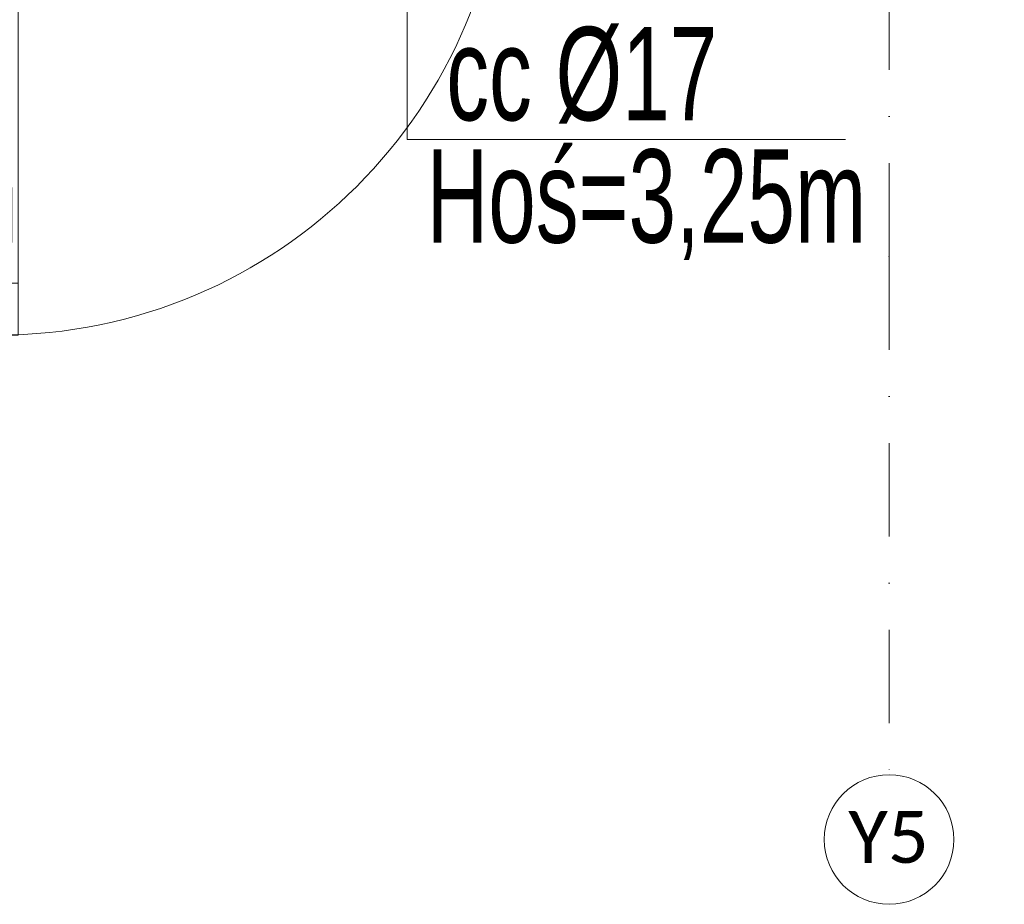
# Model space of a CAD drawing. Header units: centimetres. Extents: x -9388 to 91680, y -1419244 to 50347.
# Tile 112 of 183: x 46497 to 48396, y -712773 to -711067. Entities that reach past the tile are written whole.
import ezdxf
from ezdxf.enums import TextEntityAlignment as Align

# ---------------------------------------------------------------- set-up
doc = ezdxf.new("R2010")
doc.units = ezdxf.units.CM
doc.linetypes.add('Kropki i Kreski', pattern=[360, 180, -90, 0, -90])
doc.layers.add('Drzwi ArchiCAD', color=7, linetype='Continuous')
doc.layers.add('Osie', color=7, linetype='Continuous')
for name, color, linetype, lineweight in [('Drzwi ArchiCAD_Nr_pióra__1', 7, 'Continuous', 13), ('Drzwi ArchiCAD_Nr_pióra__23', 7, 'Continuous', 15), ('Drzwi ArchiCAD_Nr_pióra__3', 7, 'Continuous', 13), ('Drzwi ArchiCAD_Nr_pióra__41', 7, 'Continuous', 15), ('Osie_Nr_pióra__1', 7, 'Continuous', 13), ('Osie_Nr_pióra__4', 7, 'Continuous', 13), ('Osie_Nr_pióra__7', 7, 'Continuous', 13), ('Q_opisy_średnice_woda', 3, 'Continuous', 9), ('Q_podkład', 8, 'Continuous', 9), ('Q_wys prowadzenia instalacji', 6, 'Continuous', 13)]:
    doc.layers.add(name, color=color, linetype=linetype, lineweight=lineweight)
doc.styles.add('Arial Narrow_____', font='ARIALN.TTF', dxfattribs={"width": 0.8})
doc.styles.add('GENERATED_STYLE_3', font='calibri.ttf')

# ---------------------------------------------------------------- blocks, each defined once
blk = doc.blocks.new('Standardowy znacznik siatki_5')
at = {"layer": 'Osie_Nr_pióra__4', "linetype": 'Kropki i Kreski'}
for q in [(0, 0), (12138.2, 0)]:
    blk.add_line((1000, 0), q, dxfattribs=at)
blk.add_point((1000, 0), dxfattribs=at)
blk.add_point((1000, 0), dxfattribs=at)
at = {"layer": 'Osie_Nr_pióra__7', "linetype": 'Continuous'}
blk.add_circle((-125, 0), 125, dxfattribs=at)
at = {"layer": 'Osie_Nr_pióra__1', "style": 'GENERATED_STYLE_3'}
for tag, p in [('AC_MarkerText_1_0', (-125, 4.9)), ('AC_MarkerText_1_1', (13263.2, 4.9))]:
    blk.add_attdef(tag, text='', height=100, rotation=270, dxfattribs=at).set_placement(p, align=Align.MIDDLE_CENTER)
blk = doc.blocks.new('Drzwi 19_2')
at = {"layer": 'Drzwi ArchiCAD_Nr_pióra__1', "color": 8, "linetype": 'Continuous'}
for p, q in [((-528, -265), (-528, -215)), ((528, -265), (528, -215)), ((-528, -280), (-528, -265)), ((528, -280), (528, -265)), ((-528, -295), (-528, -280)), ((528, -295), (528, -280)), ((-528, -295), (-565, -295)), ((528, -295), (565, -295))]:
    blk.add_line(p, q, dxfattribs=at)
at = {"layer": 'Drzwi ArchiCAD_Nr_pióra__23', "color": 8, "linetype": 'Continuous'}
for p, q in [((-490, 0), (-528, 0)), ((-528, 0), (-528, -115)), ((-490, -40), (-490, 0)), ((528, 0), (490, 0)), ((490, 0), (490, -40)), ((528, -115), (528, 0)), ((-478, -40), (-490, -40)), ((-478, -115), (-478, -40)), ((490, -40), (478, -40)), ((478, -40), (478, -115)), ((-528, -115), (-478, -115)), ((478, -115), (528, -115))]:
    blk.add_line(p, q, dxfattribs=at)
at = {"layer": 'Drzwi ArchiCAD_Nr_pióra__3', "color": 8, "linetype": 'Continuous'}
for p, q in [((450, 880), (450, 980)), ((450, 980), (490, 980)), ((490, 980), (490, 880)), ((450, 880), (470, 880)), ((450, 100), (450, 880)), ((490, 880), (450, 880)), ((470, 880), (490, 880)), ((470, 100), (470, 880)), ((470, 880), (470, 100)), ((470, 880), (470, 100)), ((490, 880), (490, 100)), ((-515, 124), (-565, 124)), ((-565, 124), (-565, 105)), ((-515, 105), (-515, 124)), ((565, 124), (515, 124)), ((515, 124), (515, 105)), ((565, 105), (565, 124)), ((-565, 105), (-515, 105)), ((-503, 105), (-528, 105)), ((-528, 105), (-528, 0)), ((-503, 0), (-503, 105)), ((470, 100), (450, 100)), ((450, 0), (450, 100)), ((450, 100), (490, 100)), ((490, 100), (470, 100)), ((490, 100), (490, 0)), ((528, 105), (503, 105)), ((503, 105), (503, 0)), ((515, 105), (565, 105)), ((528, 0), (528, 105)), ((-528, 0), (-503, 0)), ((490, 0), (450, 0)), ((503, 0), (528, 0)), ((-503, -115), (-528, -115)), ((-528, -115), (-528, -295)), ((-503, -295), (-503, -115)), ((528, -115), (503, -115)), ((503, -115), (503, -295)), ((528, -295), (528, -115)), ((-515, -295), (-565, -295)), ((-565, -295), (-565, -314)), ((-528, -295), (-503, -295)), ((-515, -314), (-515, -295)), ((503, -295), (528, -295)), ((565, -295), (515, -295)), ((515, -295), (515, -314)), ((565, -314), (565, -295)), ((-565, -314), (-515, -314)), ((515, -314), (565, -314))]:
    blk.add_line(p, q, dxfattribs=at)
blk.add_arc((490, 0), 980, 90, 180, dxfattribs=at)
at = {"layer": 'Drzwi ArchiCAD_Nr_pióra__41', "color": 8, "linetype": 'Continuous'}
for p, q in [((-528, 105), (-565, 105)), ((-528, 0), (-528, 105)), ((528, 0), (528, 105)), ((528, 105), (565, 105)), ((-528, -95), (-528, 0)), ((528, -95), (528, 0)), ((-528, -115), (-528, -95)), ((528, -115), (528, -95)), ((-528, -215), (-528, -115)), ((528, -215), (528, -115))]:
    blk.add_line(p, q, dxfattribs=at)
blk = doc.blocks.new('PAB.01_RZUT PRZYZIEMIA')
at = {"layer": 'Drzwi ArchiCAD', "color": 8, "linetype": 'Continuous', "zscale": 1000, "rotation": 179.999997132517}
blk.add_blockref('Drzwi 19_2', (46944, -710695.3), dxfattribs=at)
at = {"layer": 'Osie', "color": 8, "linetype": 'Continuous'}
ref = blk.add_blockref('Standardowy znacznik siatki_5', (48174, -712523.4), dxfattribs=dict(at, zscale=1000, rotation=89.99999713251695))
ref.add_attrib('AC_MarkerText_1', 'Y5', dxfattribs={"layer": 'Osie_Nr_pióra__1', "color": 7, "height": 100, "rotation": 360, "style": 'GENERATED_STYLE_3'}).set_placement((48173, -712643.6), align=Align.MIDDLE_CENTER)

msp = doc.modelspace()

# ---------------------------------------------------------------- block references
at = {"layer": 'Q_podkład'}
msp.add_blockref('PAB.01_RZUT PRZYZIEMIA', (0, 0), dxfattribs=at)

# ---------------------------------------------------------------- next in the draw order: linework, layer by layer
at = {"layer": 'Q_opisy_średnice_woda'}
for p, q in [((47244.1, -709860.3), (47244.1, -711298)), ((47244.1, -711298), (48089.9, -711297.9))]:
    msp.add_line(p, q, dxfattribs=at)

# ---------------------------------------------------------------- next in the draw order: texts
at = {"layer": 'Q_opisy_średnice_woda', "style": 'Arial Narrow_____', "width": 0.8}
msp.add_text('cc Ø17', height=180, dxfattribs=at).set_placement((47581.2, -711170.8), align=Align.MIDDLE_CENTER)
at = {"layer": 'Q_wys prowadzenia instalacji', "style": 'Arial Narrow_____', "width": 0.8}
for p in [(45645.8, -711496.9), (47281.7, -711496.9)]:
    msp.add_text('Hoś=3,25m', height=180, dxfattribs=at).set_placement(p)

doc.saveas('drawing.dxf')
